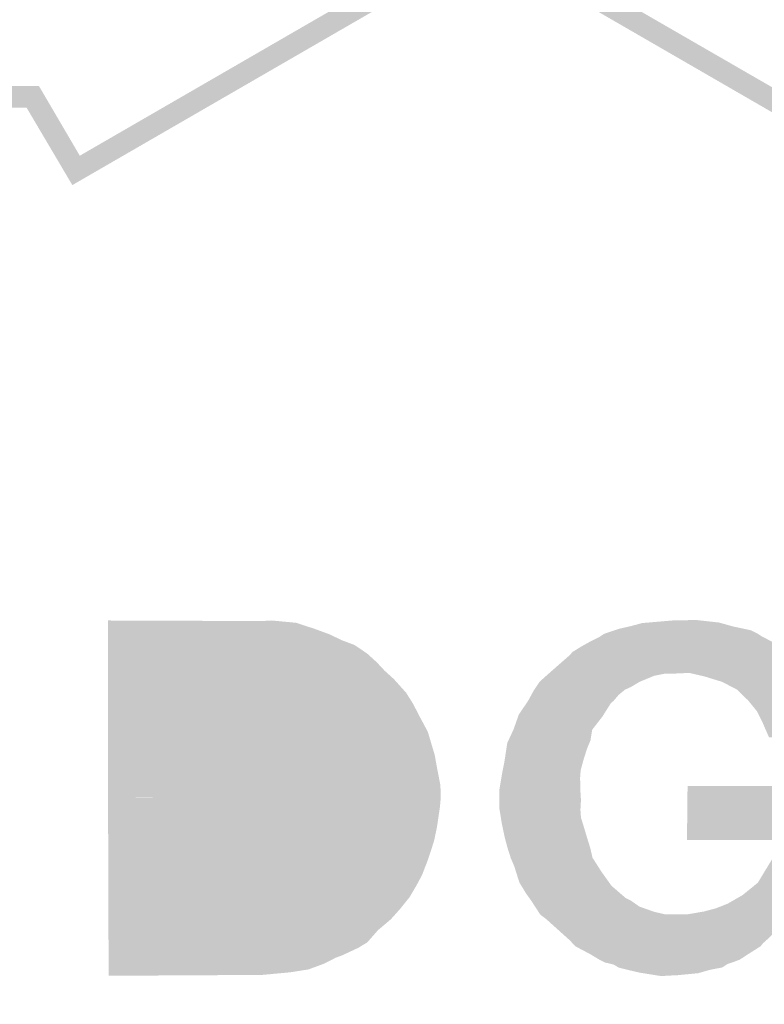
# Model space of a CAD drawing. Header units: metres. Extents: x 150867 to 150993, y 450406 to 450495.
# Tile 12 of 28: x 150951.26 to 150953.84, y 450413.13 to 450416.55. Entities that reach past the tile are written whole.
import ezdxf

# ---------------------------------------------------------------- set-up
doc = ezdxf.new("R2010")
doc.units = ezdxf.units.M
doc.header["$MEASUREMENT"] = 0
doc.layers.add('Level 25', color=7, linetype='Continuous', lineweight=0)
doc.layers.add('STEMPEL', color=7, linetype='Continuous', lineweight=0)

# ---------------------------------------------------------------- blocks, each defined once
blk = doc.blocks.new('241')
at = {"layer": 'Level 25', "linetype": 'Continuous', "lineweight": 0}
for points in [[(-25.4273, 3.448), (-25.4273, 3.448), (-25.4287, 3.1873), (-25.2727, 3.1873), (-25.2353, 3.1933), (-25.2093, 3.198), (-25.1713, 3.218), (-25.1507, 3.23), (-25.1367, 3.2433), (-25.1133, 3.2627), (-25.0953, 3.2887), (-25.08, 3.3147), (-25.0667, 3.3413), (-25.0587, 3.362), (-25.0513, 3.3867), (-25.0433, 3.4253), (-25.0427, 3.448), (-25.0427, 3.49), (-25.0513, 3.5213), (-25.0587, 3.548), (-25.0713, 3.574), (-25.0947, 3.6193), (-25.1213, 3.652), (-25.1513, 3.678), (-25.1793, 3.6973), (-25.208, 3.7087), (-25.2273, 3.7173), (-25.2653, 3.722), (-25.2713, 3.722), (-25.4273, 3.722), (-25.4273, 3.448), (-25.6213, 3.4487), (-25.62, 3.036), (-25.2647, 3.038), (-25.2, 3.044), (-25.1573, 3.0507), (-25.1213, 3.064), (-25.094, 3.078), (-25.0807, 3.0827), (-25.042, 3.1007), (-25.0213, 3.1133), (-24.9967, 3.1413), (-24.9667, 3.1667), (-24.9453, 3.1907), (-24.9233, 3.218), (-24.908, 3.244), (-24.8947, 3.2687), (-24.8813, 3.3033), (-24.8753, 3.3213), (-24.8667, 3.348), (-24.86, 3.38), (-24.8533, 3.4253), (-24.8513, 3.4473), (-24.852, 3.4767), (-24.8593, 3.514), (-24.8653, 3.5473), (-24.8733, 3.574), (-24.8813, 3.6007), (-24.9013, 3.638), (-24.9153, 3.6653), (-24.9313, 3.6907), (-24.9593, 3.722), (-24.9813, 3.742), (-24.9993, 3.7613), (-25.0213, 3.7813), (-25.0507, 3.8013), (-25.0793, 3.812), (-25.1087, 3.826), (-25.1433, 3.8387), (-25.186, 3.8527), (-25.2427, 3.858), (-25.2653, 3.8567), (-25.6213, 3.858), (-25.6213, 3.449)], [(-24.3413, 3.0353), (-24.3913, 3.0433), (-24.4113, 3.048), (-24.4387, 3.0547), (-24.4513, 3.062), (-24.4707, 3.0667), (-24.4853, 3.074), (-24.5053, 3.086), (-24.5393, 3.104), (-24.5533, 3.1187), (-24.6073, 3.1673), (-24.6207, 3.1773), (-24.642, 3.21), (-24.654, 3.2267), (-24.6693, 3.252), (-24.6813, 3.29), (-24.6893, 3.3087), (-24.6973, 3.334), (-24.7033, 3.3567), (-24.71, 3.3887), (-24.716, 3.426), (-24.716, 3.4633), (-24.71, 3.5), (-24.7033, 3.5347), (-24.6973, 3.5747), (-24.6827, 3.606), (-24.6707, 3.64), (-24.6487, 3.6727), (-24.636, 3.696), (-24.6227, 3.716), (-24.6027, 3.734), (-24.5533, 3.7773), (-24.546, 3.7853), (-24.5267, 3.7973), (-24.5053, 3.8093), (-24.484, 3.82), (-24.4727, 3.8273), (-24.4387, 3.8387), (-24.41, 3.8453), (-24.3853, 3.852), (-24.3153, 3.858), (-24.302, 3.858), (-24.2613, 3.8593), (-24.2073, 3.8533), (-24.174, 3.844), (-24.1333, 3.8353), (-24.1173, 3.8273), (-24.1073, 3.8207), (-24.072, 3.8027), (-24.0447, 3.7853), (-24.0373, 3.7767), (-24.018, 3.76), (-24.0033, 3.748), (-23.9833, 3.722), (-23.968, 3.704), (-23.9407, 3.66), (-23.9367, 3.642), (-23.9293, 3.624), (-23.9207, 3.5927), (-24.0913, 3.5873), (-24.1073, 3.624), (-24.1193, 3.648), (-24.14, 3.6733), (-24.1533, 3.686), (-24.1653, 3.698), (-24.2, 3.716), (-24.2413, 3.7287), (-24.276, 3.7367), (-24.3073, 3.7353), (-24.3313, 3.7353), (-24.3573, 3.73), (-24.3913, 3.716), (-24.4113, 3.704), (-24.4247, 3.698), (-24.4393, 3.686), (-24.4507, 3.6727), (-24.458, 3.666), (-24.4773, 3.6353), (-24.5007, 3.6053), (-24.5047, 3.5807), (-24.5127, 3.5613), (-24.5207, 3.536), (-24.5273, 3.512), (-24.5287, 3.494), (-24.528, 3.4627), (-24.5267, 3.4427), (-24.528, 3.42), (-24.5267, 3.402), (-24.5187, 3.376), (-24.5113, 3.3513), (-24.5053, 3.332), (-24.5, 3.3093), (-24.4793, 3.2767), (-24.4573, 3.246), (-24.4527, 3.2413), (-24.4373, 3.228), (-24.4233, 3.216), (-24.4113, 3.21), (-24.3913, 3.196), (-24.3573, 3.184), (-24.3313, 3.178), (-24.3073, 3.178), (-24.2813, 3.178), (-24.242, 3.1847), (-24.2147, 3.192), (-24.1873, 3.2027), (-24.1527, 3.2227), (-24.1387, 3.234), (-24.1173, 3.2513), (-24.1053, 3.2713), (-24.0833, 3.3073), (-24.078, 3.328), (-24.0793, 3.3267), (-24.0713, 3.35), (-24.2813, 3.35), (-24.28, 3.4747), (-23.9133, 3.476), (-23.9133, 3.054), (-24.056, 3.056), (-24.0647, 3.152), (-24.092, 3.1233), (-24.1053, 3.1113), (-24.1113, 3.104), (-24.1387, 3.0867), (-24.1593, 3.0733), (-24.1733, 3.068), (-24.1873, 3.0633), (-24.1993, 3.0553), (-24.2273, 3.05), (-24.2553, 3.042), (-24.3033, 3.0373), (-24.3167, 3.0367)]]:
    blk.add_hatch(color=3, dxfattribs=at).paths.add_polyline_path(points)
at = {"layer": 'STEMPEL', "linetype": 'Continuous', "lineweight": 13}
blk.add_hatch(color=3, dxfattribs=at).paths.add_polyline_path([(-25.9367, 2.97), (-25.9853, 2.9713), (-25.986, 4.4153), (-26.1733, 4.416), (-26.5753, 5.0953), (-25.7813, 5.0947), (-25.6867, 4.9333), (-25.0487, 5.302), (-25.14, 5.464), (-24.7453, 6.1513), (-24.3513, 5.4707), (-24.4487, 5.302), (-23.8087, 4.9327), (-23.7167, 5.0953), (-22.922, 5.096), (-23.3227, 4.4147), (-23.5107, 4.4147), (-23.5107, 4.172), (-21.2227, 4.172), (-21.2233, 4.122), (-23.5593, 4.122), (-23.5593, 4.464), (-23.3513, 4.464), (-23.0107, 5.046), (-23.688, 5.0453), (-23.7927, 4.8653), (-24.5173, 5.284), (-24.4087, 5.4733), (-24.744, 6.0527), (-25.0833, 5.464), (-24.9793, 5.284), (-25.704, 4.8653), (-25.81, 5.0447), (-26.4867, 5.0453), (-26.144, 4.464), (-25.9353, 4.4627)])

msp = doc.modelspace()

# ---------------------------------------------------------------- block references
at = {"layer": 'STEMPEL', "color": 7, "linetype": 'Continuous', "lineweight": 0, "xscale": 1.5, "yscale": 1.5, "zscale": 1.5}
msp.add_blockref('241', (150989.998, 450408.676), dxfattribs=at)

doc.saveas('drawing.dxf')
